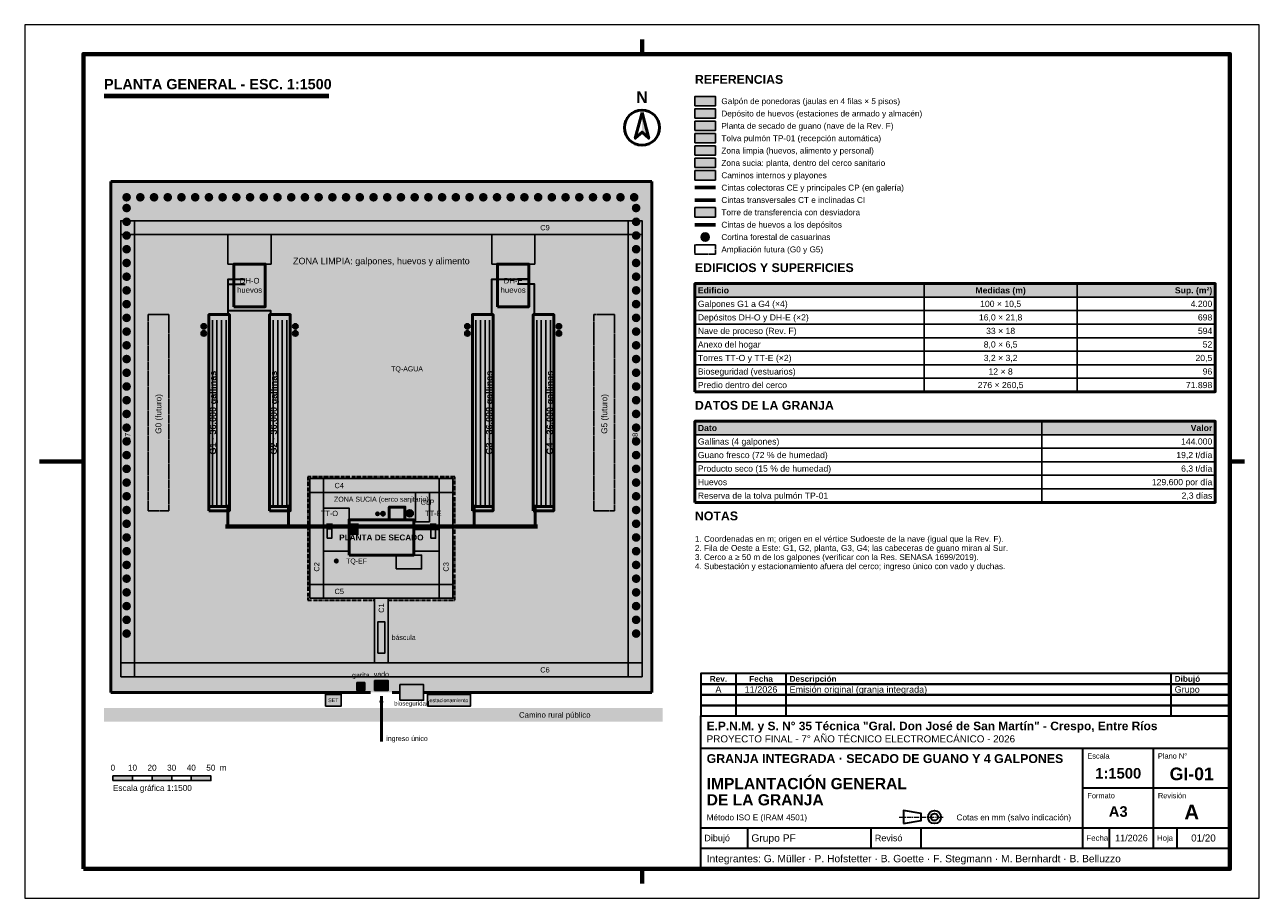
# Model space of a CAD drawing. Header units: millimetres. Extents: x 0 to 420, y 0 to 297.
import ezdxf
from ezdxf.enums import TextEntityAlignment as Align

# ---------------------------------------------------------------- set-up
doc = ezdxf.new("R2010")
doc.units = ezdxf.units.MM
doc.header["$LTSCALE"] = 0.5
for name, pattern in [('CENTER', [5.08, 3.175, -0.635, 0.635, -0.635]), ('DASHDOT', [3.556, 2.54, -0.508, 0, -0.508]), ('DASHED', [1.524, 1.27, -0.254])]:
    doc.linetypes.add(name, pattern=pattern)
for name, color, linetype, lineweight in [('CONTORNO', 7, 'CONTINUOUS', 50), ('EJES', 1, 'CENTER', 18), ('FINO', 7, 'CONTINUOUS', 25), ('HOJA', 8, 'CONTINUOUS', 13), ('OCULTAS', 8, 'DASHED', 25), ('RECUADRO', 7, 'CONTINUOUS', 70), ('RELLENO', 9, 'CONTINUOUS', 13), ('ROTULO', 7, 'CONTINUOUS', 35), ('TEXTO', 7, 'CONTINUOUS', 25)]:
    doc.layers.add(name, color=color, linetype=linetype, lineweight=lineweight)
doc.styles.add('NEGRITA', font='arialbd.ttf')
doc.styles.get("Standard").update_dxf_attribs({"font": 'arial.ttf'})

msp = doc.modelspace()

# ---------------------------------------------------------------- hatches: boundary and pattern name
at = {"layer": 'CONTORNO'}
for points in [[(210, 267.1), (210, 260.5), (212.28, 258.4)], [(121.33, 68.67), (120.57, 66.67), (122.09, 66.67)]]:
    msp.add_hatch(color=7, dxfattribs=at).paths.add_polyline_path(points)
at = {"layer": 'RELLENO', "true_color": 0xc4d6e6}
for points in [[(228, 269.4), (235, 269.4), (235, 272.6), (228, 272.6)], [(62.67, 131.77), (69.67, 131.77), (69.67, 198.43), (62.67, 198.43)], [(83.33, 131.77), (90.33, 131.77), (90.33, 198.43), (83.33, 198.43)], [(152.33, 131.77), (159.33, 131.77), (159.33, 198.43), (152.33, 198.43)], [(173, 131.77), (180, 131.77), (180, 198.43), (173, 198.43)]]:
    msp.add_hatch(color=7, dxfattribs=at).paths.add_polyline_path(points)
at = {"layer": 'RELLENO', "true_color": 0xf0e2aa}
for points in [[(228, 265.2), (235, 265.2), (235, 268.4), (228, 268.4)], [(71.17, 201.1), (81.83, 201.1), (81.83, 215.63), (71.17, 215.63)], [(160.83, 201.1), (171.5, 201.1), (171.5, 215.63), (160.83, 215.63)]]:
    msp.add_hatch(color=7, dxfattribs=at).paths.add_polyline_path(points)
at = {"layer": 'RELLENO', "true_color": 0xd6d1c8}
for points in [[(228, 261), (235, 261), (235, 264.2), (228, 264.2)], [(110.33, 116.67), (132.33, 116.67), (132.33, 128.67), (110.33, 128.67)]]:
    msp.add_hatch(color=7, dxfattribs=at).paths.add_polyline_path(points)
at = {"layer": 'RELLENO', "true_color": 0xa0522d}
for points in [[(228, 256.8), (235, 256.8), (235, 260), (228, 260)], [(110.73, 123.47), (113.67, 123.47), (113.67, 127.47), (110.73, 127.47)]]:
    msp.add_hatch(color=7, dxfattribs=at).paths.add_polyline_path(points)
at = {"layer": 'RELLENO', "true_color": 0xdeecd6}
for points in [[(228, 252.6), (235, 252.6), (235, 255.8), (228, 255.8)], [(29.33, 70), (213.33, 70), (213.33, 243.67), (29.33, 243.67)]]:
    msp.add_hatch(color=7, dxfattribs=at).paths.add_polyline_path(points)
at = {"layer": 'RELLENO', "true_color": 0xeee2d2}
for points in [[(228, 248.4), (235, 248.4), (235, 251.6), (228, 251.6)], [(96.33, 101.33), (146.33, 101.33), (146.33, 143.33), (96.33, 143.33)]]:
    msp.add_hatch(color=7, dxfattribs=at).paths.add_polyline_path(points)
at = {"layer": 'RELLENO', "true_color": 0xd6d6d6}
for points in [[(228, 244.2), (235, 244.2), (235, 247.4), (228, 247.4)], [(32.67, 75.33), (37.33, 75.33), (37.33, 230.33), (32.67, 230.33)], [(32.67, 225.67), (210, 225.67), (210, 230.33), (32.67, 230.33)], [(205.33, 75.33), (210, 75.33), (210, 230.33), (205.33, 230.33)], [(97, 102), (101.67, 102), (101.67, 142.67), (97, 142.67)], [(97, 138), (145.67, 138), (145.67, 142.67), (97, 142.67)], [(141, 102), (145.67, 102), (145.67, 142.67), (141, 142.67)], [(97, 102), (145.67, 102), (145.67, 106.67), (97, 106.67)], [(119, 80), (123.67, 80), (123.67, 102), (119, 102)], [(32.67, 75.33), (210, 75.33), (210, 80), (32.67, 80)]]:
    msp.add_hatch(color=7, dxfattribs=at).paths.add_polyline_path(points)
at = {"layer": 'RELLENO', "true_color": 0x78a064}
h = msp.add_hatch(color=7, dxfattribs=at)
edge = h.paths.add_edge_path()
edge.add_arc((34.67, 238.33), 1.47, 0, 360)
h = msp.add_hatch(color=7, dxfattribs=at)
edge = h.paths.add_edge_path()
edge.add_arc((39.33, 238.33), 1.47, 0, 360)
h = msp.add_hatch(color=7, dxfattribs=at)
edge = h.paths.add_edge_path()
edge.add_arc((44, 238.33), 1.47, 0, 360)
h = msp.add_hatch(color=7, dxfattribs=at)
edge = h.paths.add_edge_path()
edge.add_arc((48.67, 238.33), 1.47, 0, 360)
h = msp.add_hatch(color=7, dxfattribs=at)
edge = h.paths.add_edge_path()
edge.add_arc((53.33, 238.33), 1.47, 0, 360)
h = msp.add_hatch(color=7, dxfattribs=at)
edge = h.paths.add_edge_path()
edge.add_arc((58, 238.33), 1.47, 0, 360)
h = msp.add_hatch(color=7, dxfattribs=at)
edge = h.paths.add_edge_path()
edge.add_arc((62.67, 238.33), 1.47, 0, 360)
h = msp.add_hatch(color=7, dxfattribs=at)
edge = h.paths.add_edge_path()
edge.add_arc((67.33, 238.33), 1.47, 0, 360)
h = msp.add_hatch(color=7, dxfattribs=at)
edge = h.paths.add_edge_path()
edge.add_arc((72, 238.33), 1.47, 0, 360)
h = msp.add_hatch(color=7, dxfattribs=at)
edge = h.paths.add_edge_path()
edge.add_arc((76.67, 238.33), 1.47, 0, 360)
h = msp.add_hatch(color=7, dxfattribs=at)
edge = h.paths.add_edge_path()
edge.add_arc((81.33, 238.33), 1.47, 0, 360)
h = msp.add_hatch(color=7, dxfattribs=at)
edge = h.paths.add_edge_path()
edge.add_arc((86, 238.33), 1.47, 0, 360)
h = msp.add_hatch(color=7, dxfattribs=at)
edge = h.paths.add_edge_path()
edge.add_arc((90.67, 238.33), 1.47, 0, 360)
h = msp.add_hatch(color=7, dxfattribs=at)
edge = h.paths.add_edge_path()
edge.add_arc((95.33, 238.33), 1.47, 0, 360)
h = msp.add_hatch(color=7, dxfattribs=at)
edge = h.paths.add_edge_path()
edge.add_arc((100, 238.33), 1.47, 0, 360)
h = msp.add_hatch(color=7, dxfattribs=at)
edge = h.paths.add_edge_path()
edge.add_arc((104.67, 238.33), 1.47, 0, 360)
h = msp.add_hatch(color=7, dxfattribs=at)
edge = h.paths.add_edge_path()
edge.add_arc((109.33, 238.33), 1.47, 0, 360)
h = msp.add_hatch(color=7, dxfattribs=at)
edge = h.paths.add_edge_path()
edge.add_arc((114, 238.33), 1.47, 0, 360)
h = msp.add_hatch(color=7, dxfattribs=at)
edge = h.paths.add_edge_path()
edge.add_arc((118.67, 238.33), 1.47, 0, 360)
h = msp.add_hatch(color=7, dxfattribs=at)
edge = h.paths.add_edge_path()
edge.add_arc((123.33, 238.33), 1.47, 0, 360)
h = msp.add_hatch(color=7, dxfattribs=at)
edge = h.paths.add_edge_path()
edge.add_arc((128, 238.33), 1.47, 0, 360)
h = msp.add_hatch(color=7, dxfattribs=at)
edge = h.paths.add_edge_path()
edge.add_arc((132.67, 238.33), 1.47, 0, 360)
h = msp.add_hatch(color=7, dxfattribs=at)
edge = h.paths.add_edge_path()
edge.add_arc((137.33, 238.33), 1.47, 0, 360)
h = msp.add_hatch(color=7, dxfattribs=at)
edge = h.paths.add_edge_path()
edge.add_arc((142, 238.33), 1.47, 0, 360)
h = msp.add_hatch(color=7, dxfattribs=at)
edge = h.paths.add_edge_path()
edge.add_arc((146.67, 238.33), 1.47, 0, 360)
h = msp.add_hatch(color=7, dxfattribs=at)
edge = h.paths.add_edge_path()
edge.add_arc((151.33, 238.33), 1.47, 0, 360)
h = msp.add_hatch(color=7, dxfattribs=at)
edge = h.paths.add_edge_path()
edge.add_arc((156, 238.33), 1.47, 0, 360)
h = msp.add_hatch(color=7, dxfattribs=at)
edge = h.paths.add_edge_path()
edge.add_arc((160.67, 238.33), 1.47, 0, 360)
h = msp.add_hatch(color=7, dxfattribs=at)
edge = h.paths.add_edge_path()
edge.add_arc((165.33, 238.33), 1.47, 0, 360)
h = msp.add_hatch(color=7, dxfattribs=at)
edge = h.paths.add_edge_path()
edge.add_arc((170, 238.33), 1.47, 0, 360)
h = msp.add_hatch(color=7, dxfattribs=at)
edge = h.paths.add_edge_path()
edge.add_arc((174.67, 238.33), 1.47, 0, 360)
h = msp.add_hatch(color=7, dxfattribs=at)
edge = h.paths.add_edge_path()
edge.add_arc((179.33, 238.33), 1.47, 0, 360)
h = msp.add_hatch(color=7, dxfattribs=at)
edge = h.paths.add_edge_path()
edge.add_arc((184, 238.33), 1.47, 0, 360)
h = msp.add_hatch(color=7, dxfattribs=at)
edge = h.paths.add_edge_path()
edge.add_arc((188.67, 238.33), 1.47, 0, 360)
h = msp.add_hatch(color=7, dxfattribs=at)
edge = h.paths.add_edge_path()
edge.add_arc((193.33, 238.33), 1.47, 0, 360)
h = msp.add_hatch(color=7, dxfattribs=at)
edge = h.paths.add_edge_path()
edge.add_arc((198, 238.33), 1.47, 0, 360)
h = msp.add_hatch(color=7, dxfattribs=at)
edge = h.paths.add_edge_path()
edge.add_arc((202.67, 238.33), 1.47, 0, 360)
h = msp.add_hatch(color=7, dxfattribs=at)
edge = h.paths.add_edge_path()
edge.add_arc((207.33, 238.33), 1.47, 0, 360)
h = msp.add_hatch(color=7, dxfattribs=at)
edge = h.paths.add_edge_path()
edge.add_arc((34.67, 234.67), 1.47, 0, 360)
h = msp.add_hatch(color=7, dxfattribs=at)
edge = h.paths.add_edge_path()
edge.add_arc((208, 234.67), 1.47, 0, 360)
h = msp.add_hatch(color=7, dxfattribs=at)
edge = h.paths.add_edge_path()
edge.add_arc((34.67, 230), 1.47, 0, 360)
h = msp.add_hatch(color=7, dxfattribs=at)
edge = h.paths.add_edge_path()
edge.add_arc((208, 230), 1.47, 0, 360)
at = {"layer": 'RELLENO', "true_color": 0x6e6e6e}
for points in [[(228, 231.6), (235, 231.6), (235, 234.8), (228, 234.8)], [(102.6, 125.33), (104.73, 125.33), (104.73, 127.47), (102.6, 127.47)], [(137.93, 125.33), (140.07, 125.33), (140.07, 127.47), (137.93, 127.47)]]:
    msp.add_hatch(color=7, dxfattribs=at).paths.add_polyline_path(points)
at = {"layer": 'RELLENO', "true_color": 0x78a064}
h = msp.add_hatch(color=7, dxfattribs=at)
edge = h.paths.add_edge_path()
edge.add_arc((34.67, 225.33), 1.47, 0, 360)
h = msp.add_hatch(color=7, dxfattribs=at)
edge = h.paths.add_edge_path()
edge.add_arc((208, 225.33), 1.47, 0, 360)
at = {"layer": 'RELLENO', "true_color": 0xcdd2d7}
for points in [[(69.13, 215.63), (83.8, 215.63), (83.8, 225.63), (69.13, 225.63)], [(158.87, 215.63), (173.53, 215.63), (173.53, 225.63), (158.87, 225.63)], [(133, 128), (137.67, 128), (137.67, 138), (133, 138)], [(101.67, 118), (110.33, 118), (110.33, 132.67), (101.67, 132.67)], [(132.33, 118), (141, 118), (141, 125.33), (132.33, 125.33)], [(126.33, 112), (135, 112), (135, 116.67), (126.33, 116.67)], [(27, 60), (217, 60), (217, 64.67), (27, 64.67)]]:
    msp.add_hatch(color=7, dxfattribs=at).paths.add_polyline_path(points)
at = {"layer": 'RELLENO', "true_color": 0x78a064}
h = msp.add_hatch(color=7, dxfattribs=at)
edge = h.paths.add_edge_path()
edge.add_arc((231.5, 224.8), 1.4, 0, 360)
h = msp.add_hatch(color=7, dxfattribs=at)
edge = h.paths.add_edge_path()
edge.add_arc((34.67, 220.67), 1.47, 0, 360)
h = msp.add_hatch(color=7, dxfattribs=at)
edge = h.paths.add_edge_path()
edge.add_arc((208, 220.67), 1.47, 0, 360)
h = msp.add_hatch(color=7, dxfattribs=at)
edge = h.paths.add_edge_path()
edge.add_arc((34.67, 216), 1.47, 0, 360)
h = msp.add_hatch(color=7, dxfattribs=at)
edge = h.paths.add_edge_path()
edge.add_arc((208, 216), 1.47, 0, 360)
h = msp.add_hatch(color=7, dxfattribs=at)
edge = h.paths.add_edge_path()
edge.add_arc((34.67, 211.33), 1.47, 0, 360)
h = msp.add_hatch(color=7, dxfattribs=at)
edge = h.paths.add_edge_path()
edge.add_arc((208, 211.33), 1.47, 0, 360)
h = msp.add_hatch(color=7, dxfattribs=at)
edge = h.paths.add_edge_path()
edge.add_arc((34.67, 206.67), 1.47, 0, 360)
h = msp.add_hatch(color=7, dxfattribs=at)
edge = h.paths.add_edge_path()
edge.add_arc((208, 206.67), 1.47, 0, 360)
at = {"layer": 'RELLENO', "true_color": 0xe2e8ee}
for points in [[(228, 204.4), (405, 204.4), (405, 209), (228, 209)], [(228, 157.6), (405, 157.6), (405, 162.2), (228, 162.2)]]:
    msp.add_hatch(color=7, dxfattribs=at).paths.add_polyline_path(points)
at = {"layer": 'RELLENO', "true_color": 0x78a064}
h = msp.add_hatch(color=7, dxfattribs=at)
edge = h.paths.add_edge_path()
edge.add_arc((34.67, 202), 1.47, 0, 360)
h = msp.add_hatch(color=7, dxfattribs=at)
edge = h.paths.add_edge_path()
edge.add_arc((208, 202), 1.47, 0, 360)
h = msp.add_hatch(color=7, dxfattribs=at)
edge = h.paths.add_edge_path()
edge.add_arc((34.67, 197.33), 1.47, 0, 360)
h = msp.add_hatch(color=7, dxfattribs=at)
edge = h.paths.add_edge_path()
edge.add_arc((208, 197.33), 1.47, 0, 360)
h = msp.add_hatch(color=7, dxfattribs=at)
edge = h.paths.add_edge_path()
edge.add_arc((34.67, 192.67), 1.47, 0, 360)
at = {"layer": 'RELLENO', "true_color": 0xb0a68e}
h = msp.add_hatch(color=7, dxfattribs=at)
edge = h.paths.add_edge_path()
edge.add_arc((60.93, 194.43), 0.917, 0, 360)
h = msp.add_hatch(color=7, dxfattribs=at)
edge = h.paths.add_edge_path()
edge.add_arc((92.07, 194.43), 0.917, 0, 360)
h = msp.add_hatch(color=7, dxfattribs=at)
edge = h.paths.add_edge_path()
edge.add_arc((150.6, 194.43), 0.917, 0, 360)
h = msp.add_hatch(color=7, dxfattribs=at)
edge = h.paths.add_edge_path()
edge.add_arc((181.73, 194.43), 0.917, 0, 360)
at = {"layer": 'RELLENO', "true_color": 0x78a064}
h = msp.add_hatch(color=7, dxfattribs=at)
edge = h.paths.add_edge_path()
edge.add_arc((208, 192.67), 1.47, 0, 360)
h = msp.add_hatch(color=7, dxfattribs=at)
edge = h.paths.add_edge_path()
edge.add_arc((34.67, 188), 1.47, 0, 360)
at = {"layer": 'RELLENO', "true_color": 0xb0a68e}
h = msp.add_hatch(color=7, dxfattribs=at)
edge = h.paths.add_edge_path()
edge.add_arc((60.93, 192.03), 0.917, 0, 360)
h = msp.add_hatch(color=7, dxfattribs=at)
edge = h.paths.add_edge_path()
edge.add_arc((92.07, 192.03), 0.917, 0, 360)
h = msp.add_hatch(color=7, dxfattribs=at)
edge = h.paths.add_edge_path()
edge.add_arc((150.6, 192.03), 0.917, 0, 360)
h = msp.add_hatch(color=7, dxfattribs=at)
edge = h.paths.add_edge_path()
edge.add_arc((181.73, 192.03), 0.917, 0, 360)
at = {"layer": 'RELLENO', "true_color": 0x78a064}
h = msp.add_hatch(color=7, dxfattribs=at)
edge = h.paths.add_edge_path()
edge.add_arc((208, 188), 1.47, 0, 360)
h = msp.add_hatch(color=7, dxfattribs=at)
edge = h.paths.add_edge_path()
edge.add_arc((34.67, 183.33), 1.47, 0, 360)
h = msp.add_hatch(color=7, dxfattribs=at)
edge = h.paths.add_edge_path()
edge.add_arc((208, 183.33), 1.47, 0, 360)
at = {"layer": 'RELLENO', "true_color": 0x1f96c8}
h = msp.add_hatch(color=7, dxfattribs=at)
edge = h.paths.add_edge_path()
edge.add_arc((121.33, 180), 2.67, 0, 360)
at = {"layer": 'RELLENO', "true_color": 0x78a064}
h = msp.add_hatch(color=7, dxfattribs=at)
edge = h.paths.add_edge_path()
edge.add_arc((34.67, 178.67), 1.47, 0, 360)
h = msp.add_hatch(color=7, dxfattribs=at)
edge = h.paths.add_edge_path()
edge.add_arc((208, 178.67), 1.47, 0, 360)
h = msp.add_hatch(color=7, dxfattribs=at)
edge = h.paths.add_edge_path()
edge.add_arc((34.67, 174), 1.47, 0, 360)
h = msp.add_hatch(color=7, dxfattribs=at)
edge = h.paths.add_edge_path()
edge.add_arc((208, 174), 1.47, 0, 360)
h = msp.add_hatch(color=7, dxfattribs=at)
edge = h.paths.add_edge_path()
edge.add_arc((34.67, 169.33), 1.47, 0, 360)
h = msp.add_hatch(color=7, dxfattribs=at)
edge = h.paths.add_edge_path()
edge.add_arc((208, 169.33), 1.47, 0, 360)
h = msp.add_hatch(color=7, dxfattribs=at)
edge = h.paths.add_edge_path()
edge.add_arc((34.67, 164.67), 1.47, 0, 360)
h = msp.add_hatch(color=7, dxfattribs=at)
edge = h.paths.add_edge_path()
edge.add_arc((208, 164.67), 1.47, 0, 360)
h = msp.add_hatch(color=7, dxfattribs=at)
edge = h.paths.add_edge_path()
edge.add_arc((34.67, 160), 1.47, 0, 360)
h = msp.add_hatch(color=7, dxfattribs=at)
edge = h.paths.add_edge_path()
edge.add_arc((208, 160), 1.47, 0, 360)
h = msp.add_hatch(color=7, dxfattribs=at)
edge = h.paths.add_edge_path()
edge.add_arc((34.67, 155.33), 1.47, 0, 360)
h = msp.add_hatch(color=7, dxfattribs=at)
edge = h.paths.add_edge_path()
edge.add_arc((208, 155.33), 1.47, 0, 360)
h = msp.add_hatch(color=7, dxfattribs=at)
edge = h.paths.add_edge_path()
edge.add_arc((34.67, 150.67), 1.47, 0, 360)
h = msp.add_hatch(color=7, dxfattribs=at)
edge = h.paths.add_edge_path()
edge.add_arc((208, 150.67), 1.47, 0, 360)
h = msp.add_hatch(color=7, dxfattribs=at)
edge = h.paths.add_edge_path()
edge.add_arc((34.67, 146), 1.47, 0, 360)
h = msp.add_hatch(color=7, dxfattribs=at)
edge = h.paths.add_edge_path()
edge.add_arc((208, 146), 1.47, 0, 360)
h = msp.add_hatch(color=7, dxfattribs=at)
edge = h.paths.add_edge_path()
edge.add_arc((34.67, 141.33), 1.47, 0, 360)
h = msp.add_hatch(color=7, dxfattribs=at)
edge = h.paths.add_edge_path()
edge.add_arc((208, 141.33), 1.47, 0, 360)
h = msp.add_hatch(color=7, dxfattribs=at)
edge = h.paths.add_edge_path()
edge.add_arc((34.67, 136.67), 1.47, 0, 360)
at = {"layer": 'RELLENO', "true_color": 0x96826e}
h = msp.add_hatch(color=7, dxfattribs=at)
edge = h.paths.add_edge_path()
edge.add_arc((131.33, 134.67), 0.2, 0, 360)
at = {"layer": 'RELLENO', "true_color": 0x78a064}
h = msp.add_hatch(color=7, dxfattribs=at)
edge = h.paths.add_edge_path()
edge.add_arc((208, 136.67), 1.47, 0, 360)
h = msp.add_hatch(color=7, dxfattribs=at)
edge = h.paths.add_edge_path()
edge.add_arc((34.67, 132), 1.47, 0, 360)
at = {"layer": 'RELLENO', "true_color": 0xa0a0a0}
h = msp.add_hatch(color=7, dxfattribs=at)
edge = h.paths.add_edge_path()
edge.add_arc((120, 130.73), 0.6, 0, 360)
h = msp.add_hatch(color=7, dxfattribs=at)
edge = h.paths.add_edge_path()
edge.add_arc((121.87, 130.73), 0.733, 0, 360)
at = {"layer": 'RELLENO', "true_color": 0xbeb0a0}
msp.add_hatch(color=7, dxfattribs=at).paths.add_polyline_path([(124, 128.67), (129.33, 128.67), (129.33, 133), (124, 133)])
at = {"layer": 'RELLENO', "true_color": 0xa0a0a0}
h = msp.add_hatch(color=7, dxfattribs=at)
edge = h.paths.add_edge_path()
edge.add_arc((131, 130.87), 1.2, 0, 360)
at = {"layer": 'RELLENO', "true_color": 0x78a064}
h = msp.add_hatch(color=7, dxfattribs=at)
edge = h.paths.add_edge_path()
edge.add_arc((208, 132), 1.47, 0, 360)
h = msp.add_hatch(color=7, dxfattribs=at)
edge = h.paths.add_edge_path()
edge.add_arc((34.67, 127.33), 1.47, 0, 360)
h = msp.add_hatch(color=7, dxfattribs=at)
edge = h.paths.add_edge_path()
edge.add_arc((208, 127.33), 1.47, 0, 360)
h = msp.add_hatch(color=7, dxfattribs=at)
edge = h.paths.add_edge_path()
edge.add_arc((34.67, 122.67), 1.47, 0, 360)
h = msp.add_hatch(color=7, dxfattribs=at)
edge = h.paths.add_edge_path()
edge.add_arc((208, 122.67), 1.47, 0, 360)
h = msp.add_hatch(color=7, dxfattribs=at)
edge = h.paths.add_edge_path()
edge.add_arc((34.67, 118), 1.47, 0, 360)
h = msp.add_hatch(color=7, dxfattribs=at)
edge = h.paths.add_edge_path()
edge.add_arc((208, 118), 1.47, 0, 360)
h = msp.add_hatch(color=7, dxfattribs=at)
edge = h.paths.add_edge_path()
edge.add_arc((34.67, 113.33), 1.47, 0, 360)
at = {"layer": 'RELLENO', "true_color": 0x96826e}
h = msp.add_hatch(color=7, dxfattribs=at)
edge = h.paths.add_edge_path()
edge.add_arc((106, 114.67), 0.867, 0, 360)
at = {"layer": 'RELLENO', "true_color": 0x78a064}
h = msp.add_hatch(color=7, dxfattribs=at)
edge = h.paths.add_edge_path()
edge.add_arc((208, 113.33), 1.47, 0, 360)
h = msp.add_hatch(color=7, dxfattribs=at)
edge = h.paths.add_edge_path()
edge.add_arc((34.67, 108.67), 1.47, 0, 360)
h = msp.add_hatch(color=7, dxfattribs=at)
edge = h.paths.add_edge_path()
edge.add_arc((208, 108.67), 1.47, 0, 360)
h = msp.add_hatch(color=7, dxfattribs=at)
edge = h.paths.add_edge_path()
edge.add_arc((34.67, 104), 1.47, 0, 360)
h = msp.add_hatch(color=7, dxfattribs=at)
edge = h.paths.add_edge_path()
edge.add_arc((208, 104), 1.47, 0, 360)
h = msp.add_hatch(color=7, dxfattribs=at)
edge = h.paths.add_edge_path()
edge.add_arc((34.67, 99.33), 1.47, 0, 360)
h = msp.add_hatch(color=7, dxfattribs=at)
edge = h.paths.add_edge_path()
edge.add_arc((208, 99.33), 1.47, 0, 360)
h = msp.add_hatch(color=7, dxfattribs=at)
edge = h.paths.add_edge_path()
edge.add_arc((34.67, 94.67), 1.47, 0, 360)
at = {"layer": 'RELLENO', "true_color": 0xcfcfe8}
for points in [[(120.17, 83.33), (122.5, 83.33), (122.5, 94), (120.17, 94)], [(113, 70.67), (115.67, 70.67), (115.67, 73.33), (113, 73.33)], [(119, 70.67), (123.67, 70.67), (123.67, 74), (119, 74)], [(127.67, 67.33), (135.67, 67.33), (135.67, 72.67), (127.67, 72.67)], [(102.33, 65.33), (107.67, 65.33), (107.67, 69.33), (102.33, 69.33)], [(137, 65.33), (151.67, 65.33), (151.67, 69.33), (137, 69.33)]]:
    msp.add_hatch(color=7, dxfattribs=at).paths.add_polyline_path(points)
at = {"layer": 'RELLENO', "true_color": 0x78a064}
h = msp.add_hatch(color=7, dxfattribs=at)
edge = h.paths.add_edge_path()
edge.add_arc((208, 94.67), 1.47, 0, 360)
h = msp.add_hatch(color=7, dxfattribs=at)
edge = h.paths.add_edge_path()
edge.add_arc((34.67, 90), 1.47, 0, 360)
h = msp.add_hatch(color=7, dxfattribs=at)
edge = h.paths.add_edge_path()
edge.add_arc((208, 90), 1.47, 0, 360)
at = {"layer": 'RELLENO', "true_color": 0x000000}
for points in [[(30, 40), (36.67, 40), (36.67, 41.6), (30, 41.6)], [(43.33, 40), (50, 40), (50, 41.6), (43.33, 41.6)], [(56.67, 40), (63.33, 40), (63.33, 41.6), (56.67, 41.6)]]:
    msp.add_hatch(color=7, dxfattribs=at).paths.add_polyline_path(points)

# ---------------------------------------------------------------- linework, layer by layer
at = {"layer": 'CONTORNO'}
for p, q in [((27, 273), (103.44, 273)), ((121.33, 53.33), (121.33, 68.67))]:
    msp.add_line(p, q, dxfattribs=at)
at = {"layer": 'CONTORNO', "lineweight": 50, "true_color": 0x2f5d2f}
for p, q in [((213.33, 243.67), (29.33, 243.67)), ((29.33, 243.67), (29.33, 70)), ((213.33, 70), (213.33, 243.67)), ((29.33, 70), (117.67, 70)), ((125, 70), (127.67, 70)), ((135.67, 70), (213.33, 70))]:
    msp.add_line(p, q, dxfattribs=at)
at = {"layer": 'CONTORNO', "lineweight": 60, "true_color": 0xb23a1d}
msp.add_line((228, 241.6), (235, 241.6), dxfattribs=at)
at = {"layer": 'CONTORNO', "lineweight": 60, "true_color": 0xd9822b}
msp.add_line((228, 237.4), (235, 237.4), dxfattribs=at)
at = {"layer": 'CONTORNO', "lineweight": 60, "true_color": 0x2f782f}
msp.add_line((228, 229), (235, 229), dxfattribs=at)
at = {"layer": 'CONTORNO', "linetype": 'DASHDOT', "lineweight": 35, "true_color": 0x8a5a24}
for p, q in [((146.33, 143.33), (96.33, 143.33)), ((96.33, 143.33), (96.33, 101.33)), ((146.33, 101.33), (146.33, 143.33)), ((96.33, 101.33), (119, 101.33)), ((123.67, 101.33), (146.33, 101.33))]:
    msp.add_line(p, q, dxfattribs=at)
at = {"layer": 'CONTORNO'}
for points in [[(210, 267.1), (207.72, 258.4), (210, 260.5), (212.28, 258.4)], [(71.17, 201.1), (81.83, 201.1), (81.83, 215.63), (71.17, 215.63)], [(160.83, 201.1), (171.5, 201.1), (171.5, 215.63), (160.83, 215.63)], [(228, 172.2), (405, 172.2), (405, 209), (228, 209)], [(228, 134.6), (405, 134.6), (405, 162.2), (228, 162.2)], [(124, 128.67), (129.33, 128.67), (129.33, 133), (124, 133)], [(110.33, 116.67), (132.33, 116.67), (132.33, 128.67), (110.33, 128.67)]]:
    msp.add_lwpolyline(points, close=True, dxfattribs=at)
at = {"layer": 'CONTORNO', "lineweight": 30, "true_color": 0x2f782f}
for points in [[(69.23, 198.63), (69.23, 210.5), (71.17, 210.5), (74.97, 210.5)], [(158.9, 198.63), (158.9, 210.5), (171.5, 210.5), (167.7, 210.5)], [(83.77, 198.63), (83.77, 199.77), (69.2, 199.77), (69.2, 208.77), (71.17, 208.77), (74.97, 208.77)], [(173.43, 198.63), (173.43, 199.77), (173.47, 199.77), (173.47, 208.77), (171.5, 208.77), (167.7, 208.77)]]:
    msp.add_lwpolyline(points, dxfattribs=at)
at = {"layer": 'CONTORNO', "true_color": 0x2d4a63}
for points in [[(62.67, 131.77), (69.67, 131.77), (69.67, 198.43), (62.67, 198.43)], [(83.33, 131.77), (90.33, 131.77), (90.33, 198.43), (83.33, 198.43)], [(152.33, 131.77), (159.33, 131.77), (159.33, 198.43), (152.33, 198.43)], [(173, 131.77), (180, 131.77), (180, 198.43), (173, 198.43)]]:
    msp.add_lwpolyline(points, close=True, dxfattribs=at)
at = {"layer": 'CONTORNO', "lineweight": 50, "true_color": 0xd9822b}
for points in [[(63.23, 133.2), (68.83, 133.2)], [(69.07, 133.73), (69.07, 131.8), (69.07, 126.63)], [(83.9, 133.2), (89.5, 133.2)], [(89.73, 133.73), (89.73, 131.8), (89.73, 126.63)], [(152.93, 133.73), (152.93, 131.8), (152.93, 126.63)], [(158.77, 133.2), (153.17, 133.2)], [(173.6, 133.73), (173.6, 131.8), (173.6, 126.63)], [(179.43, 133.2), (173.83, 133.2)]]:
    msp.add_lwpolyline(points, dxfattribs=at)
at = {"layer": 'CONTORNO', "lineweight": 70, "true_color": 0xb23a1d}
for points in [[(68.27, 126.4), (103.07, 126.4)], [(103, 126.4), (111.67, 126.4)], [(139.67, 126.4), (113.13, 126.4)], [(174.4, 126.4), (139.6, 126.4)]]:
    msp.add_lwpolyline(points, dxfattribs=at)
at = {"layer": 'CONTORNO'}
msp.add_circle((210, 262), 6, dxfattribs=at)
at = {"layer": 'EJES'}
msp.add_line((297.5, 27.6), (312.5, 27.6), dxfattribs=at)
at = {"layer": 'FINO'}
for p, q in [((27, 272.2), (103.44, 272.2)), ((306, 209), (306, 172.2)), ((358, 209), (358, 172.2)), ((346, 162.2), (346, 134.6))]:
    msp.add_line(p, q, dxfattribs=at)
at = {"layer": 'FINO', "true_color": 0x788ca0}
for p, q in [((63.85, 133.5), (63.85, 196.57)), ((65.39, 133.5), (65.39, 196.57)), ((66.94, 133.5), (66.94, 196.57)), ((68.49, 133.5), (68.49, 196.57)), ((84.51, 133.5), (84.51, 196.57)), ((86.06, 133.5), (86.06, 196.57)), ((87.61, 133.5), (87.61, 196.57)), ((89.15, 133.5), (89.15, 196.57)), ((153.51, 133.5), (153.51, 196.57)), ((155.06, 133.5), (155.06, 196.57)), ((156.61, 133.5), (156.61, 196.57)), ((158.15, 133.5), (158.15, 196.57)), ((174.18, 133.5), (174.18, 196.57)), ((175.73, 133.5), (175.73, 196.57)), ((177.27, 133.5), (177.27, 196.57)), ((178.82, 133.5), (178.82, 196.57))]:
    msp.add_line(p, q, dxfattribs=at)
at = {"layer": 'FINO'}
for points in [[(228, 269.4), (235, 269.4), (235, 272.6), (228, 272.6)], [(228, 265.2), (235, 265.2), (235, 268.4), (228, 268.4)], [(228, 261), (235, 261), (235, 264.2), (228, 264.2)], [(228, 256.8), (235, 256.8), (235, 260), (228, 260)], [(228, 252.6), (235, 252.6), (235, 255.8), (228, 255.8)], [(228, 248.4), (235, 248.4), (235, 251.6), (228, 251.6)], [(228, 244.2), (235, 244.2), (235, 247.4), (228, 247.4)], [(228, 231.6), (235, 231.6), (235, 234.8), (228, 234.8)], [(32.67, 75.33), (37.33, 75.33), (37.33, 230.33), (32.67, 230.33)], [(32.67, 225.67), (210, 225.67), (210, 230.33), (32.67, 230.33)], [(205.33, 75.33), (210, 75.33), (210, 230.33), (205.33, 230.33)], [(69.13, 215.63), (83.8, 215.63), (83.8, 225.63), (69.13, 225.63)], [(158.87, 215.63), (173.53, 215.63), (173.53, 225.63), (158.87, 225.63)], [(228, 204.4), (405, 204.4), (405, 209), (228, 209)], [(228, 199.8), (405, 199.8), (405, 204.4), (228, 204.4)], [(228, 195.2), (405, 195.2), (405, 199.8), (228, 199.8)], [(228, 190.6), (405, 190.6), (405, 195.2), (228, 195.2)], [(228, 186), (405, 186), (405, 190.6), (228, 190.6)], [(228, 181.4), (405, 181.4), (405, 186), (228, 186)], [(228, 176.8), (405, 176.8), (405, 181.4), (228, 181.4)], [(228, 172.2), (405, 172.2), (405, 176.8), (228, 176.8)], [(228, 157.6), (405, 157.6), (405, 162.2), (228, 162.2)], [(228, 153), (405, 153), (405, 157.6), (228, 157.6)], [(228, 148.4), (405, 148.4), (405, 153), (228, 153)], [(228, 143.8), (405, 143.8), (405, 148.4), (228, 148.4)], [(228, 139.2), (405, 139.2), (405, 143.8), (228, 143.8)], [(97, 102), (101.67, 102), (101.67, 142.67), (97, 142.67)], [(97, 138), (145.67, 138), (145.67, 142.67), (97, 142.67)], [(141, 102), (145.67, 102), (145.67, 142.67), (141, 142.67)], [(228, 134.6), (405, 134.6), (405, 139.2), (228, 139.2)], [(133, 128), (137.67, 128), (137.67, 138), (133, 138)], [(101.67, 118), (110.33, 118), (110.33, 132.67), (101.67, 132.67)], [(102.88, 122.4), (104.45, 122.4), (104.45, 126.4), (102.88, 126.4)], [(138.22, 122.4), (139.78, 122.4), (139.78, 126.4), (138.22, 126.4)], [(132.33, 118), (141, 118), (141, 125.33), (132.33, 125.33)], [(126.33, 112), (135, 112), (135, 116.67), (126.33, 116.67)], [(97, 102), (145.67, 102), (145.67, 106.67), (97, 106.67)], [(119, 80), (123.67, 80), (123.67, 102), (119, 102)], [(120.17, 83.33), (122.5, 83.33), (122.5, 94), (120.17, 94)], [(32.67, 75.33), (210, 75.33), (210, 80), (32.67, 80)], [(113, 70.67), (115.67, 70.67), (115.67, 73.33), (113, 73.33)], [(119, 70.67), (123.67, 70.67), (123.67, 74), (119, 74)], [(127.67, 67.33), (135.67, 67.33), (135.67, 72.67), (127.67, 72.67)], [(102.33, 65.33), (107.67, 65.33), (107.67, 69.33), (102.33, 69.33)], [(137, 65.33), (151.67, 65.33), (151.67, 69.33), (137, 69.33)], [(30, 40), (36.67, 40), (36.67, 41.6), (30, 41.6)], [(36.67, 40), (43.33, 40), (43.33, 41.6), (36.67, 41.6)], [(43.33, 40), (50, 40), (50, 41.6), (43.33, 41.6)], [(50, 40), (56.67, 40), (56.67, 41.6), (50, 41.6)], [(56.67, 40), (63.33, 40), (63.33, 41.6), (56.67, 41.6)]]:
    msp.add_lwpolyline(points, close=True, dxfattribs=at)
for centre, radius in [((231.5, 224.8), 1.4), ((60.93, 194.43), 0.917), ((92.07, 194.43), 0.917), ((150.6, 194.43), 0.917), ((181.73, 194.43), 0.917), ((60.93, 192.03), 0.917), ((92.07, 192.03), 0.917), ((150.6, 192.03), 0.917), ((181.73, 192.03), 0.917), ((120, 130.73), 0.6), ((121.87, 130.73), 0.733), ((131, 130.87), 1.2)]:
    msp.add_circle(centre, radius, dxfattribs=at)
at = {"layer": 'HOJA'}
msp.add_lwpolyline([(0, 0), (420, 0), (420, 297), (0, 297)], close=True, dxfattribs=at)
at = {"layer": 'OCULTAS', "true_color": 0x5a6e8c}
for points in [[(228, 219), (235, 219), (235, 222.2), (228, 222.2)], [(42, 131.77), (49, 131.77), (49, 198.43), (42, 198.43)], [(193.67, 131.77), (200.67, 131.77), (200.67, 198.43), (193.67, 198.43)]]:
    msp.add_lwpolyline(points, close=True, dxfattribs=at)
at = {"layer": 'RECUADRO'}
for p, q in [((210, 292), (210, 287)), ((5, 148.5), (20, 148.5)), ((415, 148.5), (410, 148.5)), ((210, 5), (210, 10))]:
    msp.add_line(p, q, dxfattribs=at)
msp.add_lwpolyline([(20, 10), (410, 10), (410, 287), (20, 287)], close=True, dxfattribs=at)
at = {"layer": 'ROTULO'}
for p, q in [((242, 72.8), (242, 76.4)), ((259, 72.8), (259, 76.4)), ((390, 72.8), (390, 76.4)), ((242, 69.2), (242, 72.8)), ((259, 69.2), (259, 72.8)), ((390, 69.2), (390, 72.8)), ((242, 65.6), (242, 69.2)), ((259, 65.6), (259, 69.2)), ((390, 65.6), (390, 69.2)), ((242, 62), (242, 65.6)), ((259, 62), (259, 65.6)), ((390, 62), (390, 65.6)), ((230, 62), (410, 62)), ((230, 10), (230, 62)), ((230, 51), (410, 51)), ((360, 24), (360, 51)), ((384, 24), (384, 51)), ((360, 37.5), (410, 37.5)), ((230, 24), (410, 24)), ((246, 17), (246, 24)), ((288, 17), (288, 24)), ((305, 17), (305, 24)), ((360, 17), (360, 24)), ((369, 17), (369, 24)), ((384, 17), (384, 24)), ((392, 17), (392, 24)), ((230, 17), (410, 17))]:
    msp.add_line(p, q, dxfattribs=at)
for points in [[(230, 72.8), (410, 72.8), (410, 76.4), (230, 76.4)], [(230, 69.2), (410, 69.2), (410, 72.8), (230, 72.8)], [(230, 65.6), (410, 65.6), (410, 69.2), (230, 69.2)], [(230, 62), (410, 62), (410, 65.6), (230, 65.6)], [(299, 25.4), (305, 26.4), (305, 28.8), (299, 29.8)]]:
    msp.add_lwpolyline(points, close=True, dxfattribs=at)
for radius in [2.2, 1.2]:
    msp.add_circle((309.5, 27.6), radius, dxfattribs=at)

# ---------------------------------------------------------------- texts
at = {"layer": 'ROTULO', "style": 'NEGRITA'}
for s, height, p in [('Fecha', 2, (250.5, 74.6)), ('Rev.', 2, (236, 74.6)), ('1:1500', 3.6, (372, 42.5)), ('GI-01', 4.3, (397, 42.3)), ('A3', 3.6, (372, 29.5)), ('A', 5, (397, 29.3))]:
    msp.add_text(s, height=height, dxfattribs=at).set_placement(p, align=Align.MIDDLE_CENTER)
for s, height, p in [('Descripción', 2, (260.2, 74.6)), ('Dibujó', 2, (391.2, 74.6)), ('E.P.N.M. y S. N° 35 Técnica "Gral. Don José de San Martín" - Crespo, Entre Ríos', 2.9, (232, 58.6)), ('GRANJA INTEGRADA · SECADO DE GUANO Y 4 GALPONES', 3, (232, 47.5)), ('IMPLANTACIÓN GENERAL', 3.8, (232, 39)), ('DE LA GRANJA', 3.8, (232, 33.49))]:
    msp.add_text(s, height=height, dxfattribs=at).set_placement(p, align=Align.MIDDLE_LEFT)
at = {"layer": 'ROTULO'}
for s, height, p in [('A', 2.2, (236, 71)), ('11/2026', 2.2, (250.5, 71)), ('11/2026', 2.2, (376.5, 20.5)), ('01/20', 2.4, (401, 20.5))]:
    msp.add_text(s, height=height, dxfattribs=at).set_placement(p, align=Align.MIDDLE_CENTER)
for s, height, p in [('Emisión original (granja integrada)', 2.2, (260.2, 71)), ('Grupo', 2.2, (391.2, 71)), ('PROYECTO FINAL - 7° AÑO TÉCNICO ELECTROMECÁNICO - 2026', 2.4, (232, 54.2)), ('Método ISO E (IRAM 4501)', 2, (232, 27.5)), ('Cotas en mm (salvo indicación)', 2, (317, 27.5)), ('Dibujó', 2.2, (231.2, 20.5)), ('Grupo PF', 2.5, (247.2, 20.5)), ('Revisó', 2.2, (289.2, 20.5)), ('Fecha', 1.9, (361.2, 20.5)), ('Hoja', 1.9, (385.2, 20.5)), ('Integrantes: G. Müller · P. Hofstetter · B. Goette · F. Stegmann · M. Bernhardt · B. Belluzzo', 2.5, (232, 13.5))]:
    msp.add_text(s, height=height, dxfattribs=at).set_placement(p, align=Align.MIDDLE_LEFT)
for s, p in [('Escala', (361.5, 49.3)), ('Plano N°', (385.5, 49.3)), ('Formato', (361.5, 35.8)), ('Revisión', (385.5, 35.8))]:
    msp.add_text(s, height=1.8, dxfattribs=at).set_placement(p, align=Align.TOP_LEFT)
at = {"layer": 'TEXTO', "style": 'NEGRITA'}
for s, height, p in [('PLANTA GENERAL - ESC. 1:1500', 3.5, (27, 274)), ('REFERENCIAS', 3, (228, 276)), ('EDIFICIOS Y SUPERFICIES', 3, (228, 212)), ('DATOS DE LA GRANJA', 3, (228, 165.2)), ('NOTAS', 3, (228, 127.6))]:
    msp.add_text(s, height=height, dxfattribs=at).set_placement(p, align=Align.BOTTOM_LEFT)
msp.add_text('N', height=4, dxfattribs=at).set_placement((210, 269.2), align=Align.BOTTOM_CENTER)
at = {"layer": 'TEXTO'}
for s, height, p in [('Galpón de ponedoras (jaulas en 4 filas × 5 pisos)', 2, (237, 271)), ('Depósito de huevos (estaciones de armado y almacén)', 2, (237, 266.8)), ('Planta de secado de guano (nave de la Rev. F)', 2, (237, 262.6)), ('Tolva pulmón TP-01 (recepción automática)', 2, (237, 258.4)), ('Zona limpia (huevos, alimento y personal)', 2, (237, 254.2)), ('Zona sucia: planta, dentro del cerco sanitario', 2, (237, 250)), ('Caminos internos y playones', 2, (237, 245.8)), ('Cintas colectoras CE y principales CP (en galería)', 2, (237, 241.6)), ('Cintas transversales CT e inclinadas CI', 2, (237, 237.4)), ('Torre de transferencia con desviadora', 2, (237, 233.2)), ('Cintas de huevos a los depósitos', 2, (237, 229)), ('Cortina forestal de casuarinas', 2, (237, 224.8)), ('Ampliación futura (G0 y G5)', 2, (237, 220.6)), ('Galpones G1 a G4 (×4)', 2.1, (229, 202.1)), ('Depósitos DH-O y DH-E (×2)', 2.1, (229, 197.5)), ('Nave de proceso (Rev. F)', 2.1, (229, 192.9)), ('Anexo del hogar', 2.1, (229, 188.3)), ('Torres TT-O y TT-E (×2)', 2.1, (229, 183.7)), ('TQ-AGUA', 1.7, (124.67, 180)), ('Bioseguridad (vestuarios)', 2.1, (229, 179.1)), ('Predio dentro del cerco', 2.1, (229, 174.5)), ('Gallinas (4 galpones)', 2.1, (229, 155.3)), ('Guano fresco (72 % de humedad)', 2.1, (229, 150.7)), ('Producto seco (15 % de humedad)', 2.1, (229, 146.1)), ('Huevos', 2.1, (229, 141.5)), ('GLP', 1.7, (134.67, 134.67)), ('Reserva de la tolva pulmón TP-01', 2.1, (229, 136.9)), ('TQ-EF', 1.7, (109.33, 114.67)), ('báscula', 1.7, (124.83, 88.67)), ('ingreso único', 1.7, (123, 54.33))]:
    msp.add_text(s, height=height, dxfattribs=at).set_placement(p, align=Align.MIDDLE_LEFT)
for s, height, p in [('C9', 1.8, (177, 228)), ('100 × 10,5', 2.1, (332, 202.1)), ('16,0 × 21,8', 2.1, (332, 197.5)), ('33 × 18', 2.1, (332, 192.9)), ('8,0 × 6,5', 2.1, (332, 188.3)), ('3,2 × 3,2', 2.1, (332, 183.7)), ('12 × 8', 2.1, (332, 179.1)), ('276 × 260,5', 2.1, (332, 174.5)), ('C4', 1.8, (107, 140.33)), ('C5', 1.8, (107, 104.33)), ('C6', 1.8, (177, 77.67)), ('SET', 1.3, (105, 67.33)), ('estacionamiento', 1.3, (144.33, 67.33)), ('Camino rural público', 1.9, (180.33, 62.33))]:
    msp.add_text(s, height=height, dxfattribs=at).set_placement(p, align=Align.MIDDLE_CENTER)
at = {"layer": 'TEXTO', "true_color": 0x2f5d2f}
msp.add_text('ZONA LIMPIA: galpones, huevos y alimento', height=2.2, dxfattribs=at).set_placement((121.33, 216.67), align=Align.MIDDLE_CENTER)
at = {"layer": 'TEXTO', "style": 'NEGRITA'}
for s, p in [('Edificio', (229, 206.7)), ('Dato', (229, 159.9))]:
    msp.add_text(s, height=2.1, dxfattribs=at).set_placement(p, align=Align.MIDDLE_LEFT)
for s, height, p in [('Medidas (m)', 2.1, (332, 206.7)), ('PLANTA DE SECADO', 2, (121.33, 122.67))]:
    msp.add_text(s, height=height, dxfattribs=at).set_placement(p, align=Align.MIDDLE_CENTER)
for s, p in [('Sup. (m²)', (404, 206.7)), ('Valor', (404, 159.9))]:
    msp.add_text(s, height=2.1, dxfattribs=at).set_placement(p, align=Align.MIDDLE_RIGHT)
at = {"layer": 'TEXTO'}
for s, p in [('4.200', (404, 202.1)), ('698', (404, 197.5)), ('594', (404, 192.9)), ('52', (404, 188.3)), ('20,5', (404, 183.7)), ('96', (404, 179.1)), ('71.898', (404, 174.5)), ('144.000', (404, 155.3)), ('19,2 t/día', (404, 150.7)), ('6,3 t/día', (404, 146.1)), ('129.600 por día', (404, 141.5)), ('2,3 días', (404, 136.9))]:
    msp.add_text(s, height=2.1, dxfattribs=at).set_placement(p, align=Align.MIDDLE_RIGHT)
at = {"layer": 'TEXTO', "style": 'NEGRITA'}
for s, p in [('G1 · 36.000 gallinas', (64.03, 165.1)), ('G2 · 36.000 gallinas', (84.7, 165.1)), ('G3 · 36.000 gallinas', (157.97, 165.1)), ('G4 · 36.000 gallinas', (178.63, 165.1))]:
    msp.add_text(s, height=2.2, rotation=90, dxfattribs=at).set_placement(p, align=Align.MIDDLE_CENTER)
at = {"layer": 'TEXTO', "true_color": 0x5a6e8c}
for s, p in [('G0 (futuro)', (45.5, 164.67)), ('G5 (futuro)', (197.17, 164.67))]:
    msp.add_text(s, height=2, rotation=90, dxfattribs=at).set_placement(p, align=Align.MIDDLE_CENTER)
at = {"layer": 'TEXTO'}
for s, p in [('C7', (35, 156.67)), ('C8', (207.67, 156.67)), ('C2', (99.33, 112.67)), ('C3', (143.33, 112.67)), ('C1', (121.33, 98.67))]:
    msp.add_text(s, height=1.8, rotation=90, dxfattribs=at).set_placement(p, align=Align.MIDDLE_CENTER)
at = {"layer": 'TEXTO', "true_color": 0x8a5a24}
msp.add_text('ZONA SUCIA (cerco sanitario)', height=1.7, dxfattribs=at).set_placement((121.33, 135.67), align=Align.MIDDLE_CENTER)
at = {"layer": 'TEXTO'}
for s, height, p in [('TT-O', 1.8, (103.67, 129.4)), ('TT-E', 1.8, (139, 129.4)), ('garita', 1.7, (114.33, 74.5)), ('vado', 1.7, (121.33, 74.83)), ('0', 2, (30, 42.8)), ('10', 2, (36.67, 42.8)), ('20', 2, (43.33, 42.8)), ('30', 2, (50, 42.8)), ('40', 2, (56.67, 42.8)), ('50', 2, (63.33, 42.8))]:
    msp.add_text(s, height=height, dxfattribs=at).set_placement(p, align=Align.BOTTOM_CENTER)
for s, p in [('1. Coordenadas en m; origen en el vértice Sudoeste de la nave (igual que la Rev. F).', (228, 123.2)), ('2. Fila de Oeste a Este: G1, G2, planta, G3, G4; las cabeceras de guano miran al Sur.', (228, 120.1)), ('4. Subestación y estacionamiento afuera del cerco; ingreso único con vado y duchas.', (228, 113.9)), ('3. Cerco a ≥ 50 m de los galpones (verificar con la Res. SENASA 1699/2019).', (228, 117)), ('Escala gráfica 1:1500', (30, 38.5))]:
    msp.add_text(s, height=2, dxfattribs=at).set_placement(p, align=Align.TOP_LEFT)
msp.add_text('bioseguridad', height=1.5, dxfattribs=at).set_placement((131.67, 67), align=Align.TOP_CENTER)
msp.add_text('m', height=2, dxfattribs=at).set_placement((66.33, 42.8), align=Align.BOTTOM_LEFT)
at = {"layer": 'TEXTO', "char_height": 1.9, "attachment_point": 5}
for s, insert in [('DH-O\\Phuevos', (76.5, 208.37)), ('DH-E\\Phuevos', (166.17, 208.37))]:
    msp.add_mtext(s, dxfattribs=dict(at, insert=insert))

doc.saveas('drawing.dxf')
